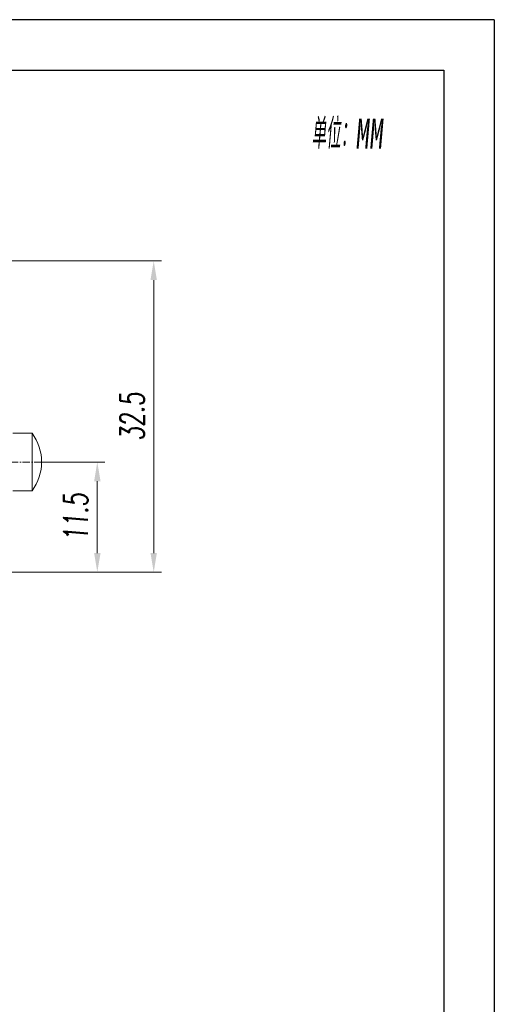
# Model space of a CAD drawing. Header units: millimetres. Extents: x 13381 to 13676, y 211 to 627.
# Tile 50 of 50: x 13626 to 13676, y 525 to 627. Entities that reach past the tile are written whole.
import ezdxf

# ---------------------------------------------------------------- set-up
doc = ezdxf.new("R2010")
doc.units = ezdxf.units.MM
doc.header["$LTSCALE"] = 0.3
doc.linetypes.add('CENTERX2', pattern=[20.32, 12.7, -2.54, 2.54, -2.54])
for name, color, linetype, lineweight in [('中心线', 5, 'CENTERX2', 13), ('外框', 7, 'Continuous', 30), ('文字', 3, 'Continuous', 13), ('标注', 1, 'Continuous', 18)]:
    doc.layers.add(name, color=color, linetype=linetype, lineweight=lineweight)
doc.styles.get("Standard").update_dxf_attribs({"font": 'txt.shx', "width": 0.67, "oblique": 5, "bigfont": 'gbcbig.shx'})
doc.dimstyles.new('1', dxfattribs={"dimtxt": 2.5, "dimasz": 2, "dimexe": 0.8, "dimexo": 0, "dimgap": 1, "dimtad": 1, "dimdec": 1, "dimdsep": 46, "dimtxsty": 'Standard', "dimcen": 0, "dimclrd": 256, "dimclre": 256, "dimclrt": 256, "dimadec": 0, "dimazin": 0, "dimtfac": 1, "dimtdec": 1, "dimtmove": 0, "dimatfit": 3, "dimfxl": 0, "dimtzin": 0, "dimlwd": -1, "dimlwe": -1, "dimarcsym": 0})

# ---------------------------------------------------------------- blocks, each defined once
blk = doc.blocks.new('Y')
at = {"lineweight": 30}
for points in [[(-3857.44, 2213.99), (-4154.44, 2213.99), (-4154.44, 2003.97)], [(-4136.76, 2009.27), (-4136.76, 2208.69), (-3862.74, 2208.69)]]:
    blk.add_lwpolyline(points, dxfattribs=at)
blk = doc.blocks.new('W')
at = {"lineweight": 30}
for p, q in [((-3857.44, 2213.99), (-3857.44, 2003.97)), ((-3857.44, 2213.99), (-3857.44, 2003.97)), ((-3862.74, 2208.69), (-3862.74, 2009.27))]:
    blk.add_line(p, q, dxfattribs=at)
blk.add_blockref('Y', (0, 0))
blk = doc.blocks.new('*D174')
at = {"layer": 'Defpoints', "color": 0}
for p in [(13628.51, 581.22), (13604.01, 569.72), (13634.32, 569.72)]:
    blk.add_point(p, dxfattribs=at)
at = {"layer": '标注'}
for p, q in [((13628.51, 581.22), (13635.12, 581.22)), ((13634.32, 579.22), (13634.32, 571.72)), ((13604.01, 569.72), (13635.12, 569.72))]:
    blk.add_line(p, q, dxfattribs=at)
for points in [[(13633.99, 579.22), (13634.66, 579.22), (13634.32, 581.22)], [(13633.99, 571.72), (13634.66, 571.72), (13634.32, 569.72)]]:
    blk.add_solid(points, dxfattribs=at)
at = {"layer": '标注', "insert": (13632.07, 575.47), "char_height": 2.5, "attachment_point": 5, "rotation": 90}
blk.add_mtext('11.5', dxfattribs=at)
blk = doc.blocks.new('*D177')
at = {"layer": 'Defpoints', "color": 0}
for p in [(13617.06, 602.22), (13604.01, 569.72), (13640.21, 569.72)]:
    blk.add_point(p, dxfattribs=at)
at = {"layer": '标注'}
for p, q in [((13617.06, 602.22), (13641.01, 602.22)), ((13640.21, 600.22), (13640.21, 571.72)), ((13604.01, 569.72), (13641.01, 569.72))]:
    blk.add_line(p, q, dxfattribs=at)
for points in [[(13639.87, 600.22), (13640.54, 600.22), (13640.21, 602.22)], [(13639.87, 571.72), (13640.54, 571.72), (13640.21, 569.72)]]:
    blk.add_solid(points, dxfattribs=at)
at = {"layer": '标注', "insert": (13637.96, 585.97), "char_height": 2.5, "attachment_point": 5, "rotation": 90}
blk.add_mtext('32.5', dxfattribs=at)

msp = doc.modelspace()

# ---------------------------------------------------------------- linework, layer by layer
at = {"color": 7, "linetype": 'Continuous', "lineweight": 15}
for p, q in [((13627.51, 584.22), (13625.51, 584.22)), ((13627.51, 584.22), (13627.51, 578.22)), ((13625.51, 578.22), (13627.51, 578.22))]:
    msp.add_line(p, q, dxfattribs=at)
msp.add_arc((13623.51, 581.22), 5, 323.1301, 36.8699, dxfattribs=at)
at = {"layer": '中心线', "ltscale": 0.2}
msp.add_line((13628.51, 581.22), (13600.85, 581.22), dxfattribs=at)

# ---------------------------------------------------------------- block references
at = {"layer": '外框', "lineweight": 25, "xscale": 0.991439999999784, "yscale": 0.9914400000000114, "zscale": 0.9914399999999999}
msp.add_blockref('W', (17500.17, -1567.64), dxfattribs=at)

# ---------------------------------------------------------------- texts
at = {"layer": '文字', "ltscale": 0.3, "insert": (13656.67, 617.07), "char_height": 3.1429, "attachment_point": 1}
msp.add_mtext('单位：{\\fFANGSONG_GB2312|b1|i0|c1|p0;MM}', dxfattribs=at)

# ---------------------------------------------------------------- dimensions: what is measured, and where the dimension line sits
at = {"layer": '标注'}
for base, p1, picture, middle in [((13640.21, 569.72), (13617.06, 602.22), '*D177', (13637.96, 585.97)), ((13634.32, 569.72), (13628.51, 581.22), '*D174', (13632.07, 575.47))]:
    dim = msp.add_linear_dim(base=base, p1=p1, p2=(13604.01, 569.72), angle=90, dimstyle='1', dxfattribs=at)
    dim.commit()
    dim.dimension.update_dxf_attribs({"geometry": picture, "text_midpoint": middle})

doc.saveas('drawing.dxf')
